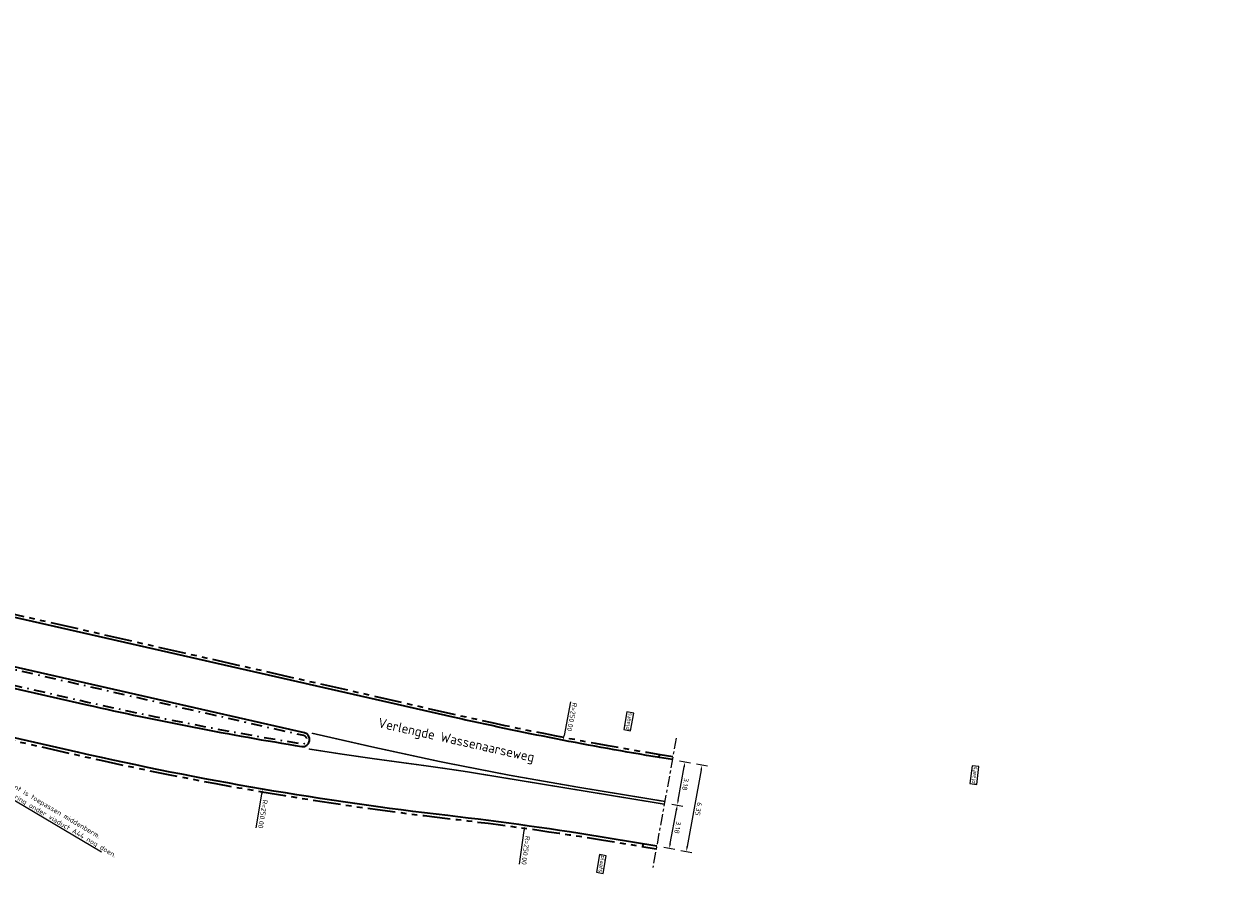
# Model space of a CAD drawing. Header units: metres. Extents: x 90561 to 91301, y 464732 to 465376.
# Tile 44 of 44: x 91214 to 91301, y 465119 to 465182. Entities that reach past the tile are written whole.
import ezdxf
from ezdxf import colors
from ezdxf.entities.mleader import LeaderData, LeaderLine
from ezdxf.enums import TextEntityAlignment as Align
from ezdxf.math import Vec2, Vec3

# ---------------------------------------------------------------- set-up
doc = ezdxf.new("R2010")
doc.units = ezdxf.units.M
for name, pattern in [('VH-GELEIDEBAND_50X200', [8, 4, -2, 0, -2]), ('VH-TROTTOIRBAND_180-200', [20, 10, -2, 2, -2, 2, -2]), ('VW-1-1_STREEP', [2, 1, -1]), ('XX-AFBREEK', [7, 4, -1, 1, -1])]:
    doc.linetypes.add(name, pattern=pattern)
for name, color, linetype, lineweight in [('B-WE-IE-MEUBILAIR_WEGMEUBILAIR_VERKEERSBORD-S', 8, 'Continuous', 25), ('N-WE-VH-KANTOPSLUITING_GELEIDEBAND_50X200-G', 20, 'VH-GELEIDEBAND_50X200', 35), ('N-WE-VH-KANTOPSLUITING_TROTTOIRBAND_180 200-G', 210, 'VH-TROTTOIRBAND_180-200', 35), ('N-WE-VH-KANTOPSLUITING_VOORKANTBAND-G', 50, 'Continuous', 35), ('X-XX-AL-AFBREEKLIJN-G', 7, 'XX-AFBREEK', 18), ('X-XX-AL-M', 7, 'Continuous', 18), ('X-XX-AL-T18', 10, 'Continuous', 18), ('X-XX-AL-T35', 50, 'Continuous', 35)]:
    doc.layers.add(name, color=color, linetype=linetype, lineweight=lineweight)
doc.layers.add('N-WE-VW-MARKERING_LANGS_STREEP_11_010-G', color=7, linetype='VW-1-1_STREEP', lineweight=13, true_color=0xffffff)
doc.styles.add('NLCS-ISO', font='NLCS-ISO.ttf')
doc.styles.add('NLCS-ISO-M200-T18', font='NLCS-ISO.ttf', dxfattribs={"height": 0.36})
doc.dimstyles.new('NLCS-M200-T18-PIJL_L2_H1', dxfattribs={"dimscale": 0.2, "dimtxt": 2.5, "dimasz": 1.8, "dimexe": 2, "dimexo": 2, "dimgap": 0.7, "dimtad": 1, "dimzin": 0, "dimdsep": 46, "dimtxsty": 'NLCS-ISO-M200-T18', "dimcen": 0, "dimdle": 2, "dimclrd": 256, "dimclre": 256, "dimclrt": 10, "dimadec": 1, "dimazin": 0, "dimtfac": 1, "dimtdec": 3, "dimtofl": 0, "dimtmove": 0, "dimatfit": 3, "dimfxl": 2, "dimfxlon": 1, "dimtfillclr": 256, "dimtolj": 1, "dimtzin": 0, "dimlwd": -1, "dimlwe": -1, "dimarcsym": 0})

# ---------------------------------------------------------------- blocks, each defined once
blk = doc.blocks.new('*D84')
at = {"layer": 'Defpoints', "color": 0, "transparency": 16777216}
for p in [(91273.45, 465373.091), (91231.292, 465126.672)]:
    blk.add_point(p, dxfattribs=at)
at = {"layer": 'X-XX-AL-M', "transparency": 16777216}
blk.add_line((91230.814, 465123.876), (91231.232, 465126.317), dxfattribs=at)
at = {"layer": 'X-XX-AL-M', "color": 10, "transparency": 16777216, "insert": (91231.308, 465124.865), "char_height": 0.36, "attachment_point": 5, "rotation": 260.2919, "style": 'NLCS-ISO-M200-T18', "bg_fill": 3, "box_fill_scale": 1.1, "bg_fill_color": 256, "bg_fill_true_color": 13158600, "bg_fill_transparency": 0}
blk.add_mtext('\\A1;R=250.00', dxfattribs=at)
at = {"layer": 'X-XX-AL-M', "transparency": 16777216}
blk.add_solid([(91231.291, 465126.307), (91231.173, 465126.327), (91231.292, 465126.672)], dxfattribs=at)
blk = doc.blocks.new('*D85')
at = {"layer": 'Defpoints', "color": 0, "transparency": 16777216}
for p in [(91300.524, 465375.649), (91253.017, 465130.205)]:
    blk.add_point(p, dxfattribs=at)
at = {"layer": 'X-XX-AL-M', "transparency": 16777216}
blk.add_line((91253.556, 465132.989), (91253.085, 465130.558), dxfattribs=at)
at = {"layer": 'X-XX-AL-M', "color": 10, "transparency": 16777216, "insert": (91253.669, 465131.889), "char_height": 0.36, "attachment_point": 5, "rotation": 259.04565, "style": 'NLCS-ISO-M200-T18', "bg_fill": 3, "box_fill_scale": 1.1, "bg_fill_color": 256, "bg_fill_true_color": 13158600, "bg_fill_transparency": 0}
blk.add_mtext('\\A1;R=250.00', dxfattribs=at)
at = {"layer": 'X-XX-AL-M', "transparency": 16777216}
blk.add_solid([(91253.144, 465130.547), (91253.027, 465130.569), (91253.017, 465130.205)], dxfattribs=at)
blk = doc.blocks.new('*D86')
at = {"layer": 'Defpoints', "color": 0, "transparency": 16777216}
for p in [(91250.246, 465124.044), (91215.894, 464876.415)]:
    blk.add_point(p, dxfattribs=at)
at = {"layer": 'X-XX-AL-M', "transparency": 16777216}
blk.add_line((91249.857, 465121.235), (91250.197, 465123.687), dxfattribs=at)
at = {"layer": 'X-XX-AL-M', "color": 10, "transparency": 16777216, "insert": (91250.319, 465122.239), "char_height": 0.36, "attachment_point": 5, "rotation": 262.10209, "style": 'NLCS-ISO-M200-T18', "bg_fill": 3, "box_fill_scale": 1.1, "bg_fill_color": 256, "bg_fill_true_color": 13158600, "bg_fill_transparency": 0}
blk.add_mtext('\\A1;R=250.00', dxfattribs=at)
at = {"layer": 'X-XX-AL-M', "transparency": 16777216}
blk.add_solid([(91250.256, 465123.679), (91250.137, 465123.695), (91250.246, 465124.044)], dxfattribs=at)
blk = doc.blocks.new('*D87')
at = {"layer": 'Defpoints', "color": 0, "transparency": 16777216}
for p in [(91260.35, 465125.68), (91261.271, 465125.514), (91259.784, 465122.556)]:
    blk.add_point(p, dxfattribs=at)
at = {"layer": 'X-XX-AL-M', "transparency": 16777216}
for p, q in [((91260.768, 465122.743), (91261.207, 465125.159)), ((91260.877, 465125.585), (91261.664, 465125.442)), ((91260.311, 465122.46), (91261.098, 465122.318))]:
    blk.add_line(p, q, dxfattribs=at)
for points in [[(91261.266, 465125.149), (91261.148, 465125.17), (91261.271, 465125.514)], [(91260.828, 465122.733), (91260.709, 465122.754), (91260.704, 465122.389)]]:
    blk.add_solid(points, dxfattribs=at)
at = {"layer": 'X-XX-AL-M', "color": 10, "transparency": 16777216, "insert": (91261.302, 465123.894), "char_height": 0.36, "attachment_point": 5, "rotation": 259.72209, "style": 'NLCS-ISO-M200-T18', "bg_fill": 3, "box_fill_scale": 1.1, "bg_fill_color": 256, "bg_fill_true_color": 13158600, "bg_fill_transparency": 0}
blk.add_mtext('\\A1;3.18', dxfattribs=at)
blk = doc.blocks.new('*D88')
at = {"layer": 'Defpoints', "color": 0, "transparency": 16777216}
for p in [(91260.917, 465128.805), (91261.837, 465128.638), (91260.35, 465125.68)]:
    blk.add_point(p, dxfattribs=at)
at = {"layer": 'X-XX-AL-M', "transparency": 16777216}
for p, q in [((91261.444, 465128.709), (91262.231, 465128.567)), ((91261.335, 465125.868), (91261.773, 465128.284)), ((91260.877, 465125.585), (91261.664, 465125.442))]:
    blk.add_line(p, q, dxfattribs=at)
for points in [[(91261.832, 465128.273), (91261.714, 465128.295), (91261.837, 465128.638)], [(91261.394, 465125.857), (91261.276, 465125.878), (91261.271, 465125.514)]]:
    blk.add_solid(points, dxfattribs=at)
at = {"layer": 'X-XX-AL-M', "color": 10, "transparency": 16777216, "insert": (91261.869, 465127.019), "char_height": 0.36, "attachment_point": 5, "rotation": 259.72209, "style": 'NLCS-ISO-M200-T18', "bg_fill": 3, "box_fill_scale": 1.1, "bg_fill_color": 256, "bg_fill_true_color": 13158600, "bg_fill_transparency": 0}
blk.add_mtext('\\A1;3.18', dxfattribs=at)
blk = doc.blocks.new('*D89')
at = {"layer": 'Defpoints', "color": 0, "transparency": 16777216}
for p in [(91261.837, 465128.638), (91260.704, 465122.389), (91261.933, 465122.166)]:
    blk.add_point(p, dxfattribs=at)
at = {"layer": 'X-XX-AL-M', "transparency": 16777216}
for p, q in [((91262.672, 465128.487), (91263.459, 465128.344)), ((91263.002, 465128.061), (91261.997, 465122.521)), ((91261.539, 465122.238), (91262.326, 465122.095))]:
    blk.add_line(p, q, dxfattribs=at)
for points in [[(91263.061, 465128.05), (91262.943, 465128.072), (91263.066, 465128.415)], [(91262.056, 465122.51), (91261.938, 465122.531), (91261.933, 465122.166)]]:
    blk.add_solid(points, dxfattribs=at)
at = {"layer": 'X-XX-AL-M', "color": 10, "transparency": 16777216, "insert": (91262.814, 465125.234), "char_height": 0.36, "attachment_point": 5, "rotation": 259.72209, "style": 'NLCS-ISO-M200-T18', "bg_fill": 3, "box_fill_scale": 1.1, "bg_fill_color": 256, "bg_fill_true_color": 13158600, "bg_fill_transparency": 0}
blk.add_mtext('\\A1;6.35', dxfattribs=at)
blk = doc.blocks.new('SIE-WEG_VERKEERSBORD_PLAATSNAAM-SO')
at = {"color": 0, "linetype": 'ByBlock', "lineweight": 18}
blk.add_lwpolyline([(-3.25, -1.25), (3.25, -1.25), (3.25, 1.25), (-3.25, 1.25)], close=True, dxfattribs=at)
at = {"color": 0, "linetype": 'ByBlock', "lineweight": 18, "style": 'NLCS-ISO'}
blk.add_text('plaats', height=1.5, dxfattribs=at).set_placement((0, 0.21), align=Align.MIDDLE_CENTER)

msp = doc.modelspace()

# ---------------------------------------------------------------- linework, layer by layer
at = {"layer": 'N-WE-VH-KANTOPSLUITING_GELEIDEBAND_50X200-G', "ltscale": 0.2, "flags": 128}
msp.add_lwpolyline([(91174.834, 465142.216, 0.009472), (91178.571, 465141.643, -0.022588), (91187.921, 465139.956), (91218.627, 465132.97, 0.015831), (91234.15, 465129.952, 0.968831), (91234.265, 465130.541), (91187.893, 465141.09, -0.032436), (91175.443, 465144.786, 0.452556), (91175.047, 465144.571), (91174.593, 465142.579, 0.429833)], format="xyb", close=True, dxfattribs=at)
at = {"layer": 'N-WE-VH-KANTOPSLUITING_TROTTOIRBAND_180 200-G', "ltscale": 0.2, "flags": 128}
for points in [[(91260.949, 465129.002), (91260.03, 465129.153, -0.015217), (91245.111, 465132.073), (91189.03, 465144.831, -0.033464), (91176.245, 465148.654, -0.375711), (91176.058, 465149.002), (91176.28, 465149.977), (91176.085, 465150.022)], [(91173.081, 465137.284), (91173.272, 465137.227, 0.004999), (91173.546, 465138.193, -0.386543), (91173.887, 465138.41, 0.010026), (91177.859, 465137.805, -0.02319), (91186.967, 465136.173), (91217.948, 465129.125, 0.027087), (91244.649, 465124.555, -0.011865), (91256.388, 465122.911), (91259.751, 465122.359)]]:
    msp.add_lwpolyline(points, format="xyb", dxfattribs=at)
at = {"layer": 'N-WE-VH-KANTOPSLUITING_VOORKANTBAND-G', "ltscale": 0.2, "flags": 128}
msp.add_lwpolyline([(91260.917, 465128.805), (91259.997, 465128.956, -0.015217), (91245.067, 465131.878), (91188.985, 465144.636, -0.033464), (91176.175, 465148.467, -0.375711), (91175.863, 465149.047), (91176.085, 465150.022)], format="xyb", dxfattribs=at)
at = {"layer": 'N-WE-VH-KANTOPSLUITING_VOORKANTBAND-G', "ltscale": 0.2}
for points in [[(91174.8, 465142.019, 0.009472), (91178.545, 465141.445, -0.022588), (91187.876, 465139.761), (91218.582, 465132.775, 0.015831), (91234.119, 465129.755, 0.968831), (91234.309, 465130.736), (91187.938, 465141.285, -0.032436), (91175.513, 465144.973)], [(91259.784, 465122.556), (91256.421, 465123.108, 0.011865), (91244.672, 465124.753, -0.027087), (91217.992, 465129.32), (91187.011, 465136.368, 0.02319), (91177.885, 465138.003, -0.010026), (91173.921, 465138.607, 0.386543), (91173.353, 465138.246, -0.004999), (91173.081, 465137.284, -0.004999)]]:
    msp.add_lwpolyline(points, format="xyb", dxfattribs=at)
at = {"layer": 'N-WE-VH-KANTOPSLUITING_VOORKANTBAND-G', "ltscale": 0.2, "flags": 128}
for points in [[(91259.966, 465129.164), (91259.93, 465128.967)], [(91258.797, 465122.718), (91258.761, 465122.521)]]:
    msp.add_lwpolyline(points, dxfattribs=at)
at = {"layer": 'N-WE-VW-MARKERING_LANGS_STREEP_11_010-G', "linetype": 'Continuous', "const_width": 0.1, "flags": 128}
for points in [[(91260.366, 465125.779), (91254.131, 465126.803, -0.015217), (91239.206, 465129.724), (91234.847, 465130.716)], [(91234.626, 465129.572, 0.00686), (91241.417, 465128.583, -0.004582), (91245.952, 465127.944), (91260.334, 465125.582)]]:
    msp.add_lwpolyline(points, format="xyb", dxfattribs=at)
at = {"layer": 'X-XX-AL-AFBREEKLIJN-G', "ltscale": 0.2, "flags": 128}
msp.add_lwpolyline([(91261.2, 465130.367), (91259.5, 465120.994)], dxfattribs=at)

# ---------------------------------------------------------------- block references
at = {"layer": 'B-WE-IE-MEUBILAIR_WEGMEUBILAIR_VERKEERSBORD-S'}
for p, xscale, yscale, zscale, rotation in [((91257.765, 465131.574), 0.2, 0.2, 0.2, 80.0387237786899), ((91282.757, 465127.687), 0.2, 0.2, 0.2, 82.7840768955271), ((91255.78, 465121.259), 0.1999999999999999, 0.1999999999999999, 0.1999999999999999, 260.0387237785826)]:
    msp.add_blockref('SIE-WEG_VERKEERSBORD_PLAATSNAAM-SO', p, dxfattribs=dict(at, xscale=xscale, yscale=yscale, zscale=zscale, rotation=rotation))

# ---------------------------------------------------------------- texts
at = {"layer": 'X-XX-AL-T35', "style": 'NLCS-ISO-M200-T18'}
msp.add_text('Verlengde Wassenaarseweg', height=0.7, rotation=347.36081, dxfattribs=at).set_placement((91245.279, 465130.126), align=Align.MIDDLE)

# ---------------------------------------------------------------- next in the draw order: dimensions: what is measured, and where the dimension line sits
at = {"layer": 'X-XX-AL-M'}
dim = msp.add_aligned_dim(p1=(91259.7837, 465122.556), p2=(91260.3502, 465125.6805), distance=-0.9356, dimstyle='NLCS-M200-T18-PIJL_L2_H1', override={"dimtfill": 1}, dxfattribs=at)
dim.commit()
dim.dimension.update_dxf_attribs({"geometry": '*D87', "text_midpoint": (91261.3024, 465123.8942)})

# ---------------------------------------------------------------- next in the draw order: leaders
at = {"layer": 'X-XX-AL-T18'}
ml = msp.add_multileader_mtext('Standard', dxfattribs=at)
ml.set_content('Uitgangspunt is toepassen middenberm.\\PCheck fundering onder viaduct A44 nog doen.', color=256, style='NLCS-ISO-M200-T18')
ml.set_leader_properties(color=256, linetype='ByLayer', lineweight=-1)
ml.build(insert=Vec2(0, 0))
ml.multileader.update_dxf_attribs({"text_left_attachment_type": 5, "text_right_attachment_type": 5, "dogleg_length": 0.36, "arrow_head_size": 0.36})
ctx = ml.context
ctx.base_point, ctx.char_height, ctx.arrow_head_size, ctx.landing_gap_size, ctx.plane_origin, ctx.plane_x_axis, ctx.plane_y_axis = Vec3(91210.454, 465127.569), 0.36, 0.36, 0.18, Vec3(91210.549, 465135.363), Vec3(0.860628, -0.509234), Vec3(0.509234, 0.860628)
ctx.left_attachment, ctx.right_attachment = 5, 5
notes = []
notes.append((ctx, [(0, (1, 1, 0), (91210.144, 465127.752), (0.860628, -0.509234), 0.36, [(0, [(91210.548, 465135.523)], 0, [])])]))
ctx.mtext.insert, ctx.mtext.text_direction, ctx.mtext.rotation, ctx.mtext.flow_direction = Vec3(91211.153, 465128.397), Vec3(0.860628, -0.509234), 5.748891, 5
ctx.mtext.has_bg_fill, ctx.mtext.bg_color, ctx.mtext.bg_scale_factor, ctx.mtext.bg_transparency, ctx.mtext.use_window_bg_color = 1, -1027028792, 1.5, 0, 1
for ctx, leaders in notes:
    for number, flags, end, landing, length, lines in leaders:
        leader = LeaderData()
        leader.index, (leader.has_last_leader_line, leader.has_dogleg_vector, leader.attachment_direction) = number, flags
        leader.last_leader_point, leader.dogleg_vector, leader.dogleg_length = Vec3(end), Vec3(landing), length
        for number, points, colour, breaks in lines:
            line = LeaderLine()
            line.index, line.vertices, line.color, line.breaks = number, Vec3.list(points), colors.encode_raw_color(colour), breaks
            leader.lines.append(line)
        ctx.leaders.append(leader)

# ---------------------------------------------------------------- next in the draw order: dimensions: what is measured, and where the dimension line sits
at = {"layer": 'X-XX-AL-M'}
dim = msp.add_aligned_dim(p1=(91260.35, 465125.68), p2=(91260.917, 465128.805), distance=-0.936, dimstyle='NLCS-M200-T18-PIJL_L2_H1', override={"dimtfill": 1}, dxfattribs=at)
dim.commit()
dim.dimension.update_dxf_attribs({"geometry": '*D88', "text_midpoint": (91261.869, 465127.019)})

# ---------------------------------------------------------------- next in the draw order: dimensions: what is measured, and where the dimension line sits
dim = msp.add_aligned_dim(p1=(91261.837, 465128.638), p2=(91260.704, 465122.389), distance=1.248, dimstyle='NLCS-M200-T18-PIJL_L2_H1', override={"dimtfill": 1}, dxfattribs=at)
dim.commit()
dim.dimension.update_dxf_attribs({"geometry": '*D89', "text_midpoint": (91262.814, 465125.234)})

# ---------------------------------------------------------------- next in the draw order: dimensions: what is measured, and where the dimension line sits
dim = msp.add_radius_dim(center=(91273.45, 465373.091), mpoint=(91231.292, 465126.672), dimstyle='NLCS-M200-T18-PIJL_L2_H1', override={"dimpost": 'R=<>', "dimtfill": 1}, dxfattribs=at)
dim.commit()
dim.dimension.update_dxf_attribs({"geometry": '*D84', "text_midpoint": (91231.308, 465124.865)})

# ---------------------------------------------------------------- next in the draw order: dimensions: what is measured, and where the dimension line sits
for center, mpoint, picture, middle in [((91300.524, 465375.649), (91253.017, 465130.205), '*D85', (91253.355, 465131.95)), ((91215.894, 464876.415), (91250.246, 465124.044), '*D86', (91250.002, 465122.283))]:
    dim = msp.add_radius_dim(center=center, mpoint=mpoint, dimstyle='NLCS-M200-T18-PIJL_L2_H1', override={"dimpost": 'R=<>', "dimtfill": 1}, dxfattribs=at)
    dim.commit()
    dim.dimension.update_dxf_attribs({"geometry": picture, "text_midpoint": middle, "dimtype": 164})

doc.saveas('drawing.dxf')
